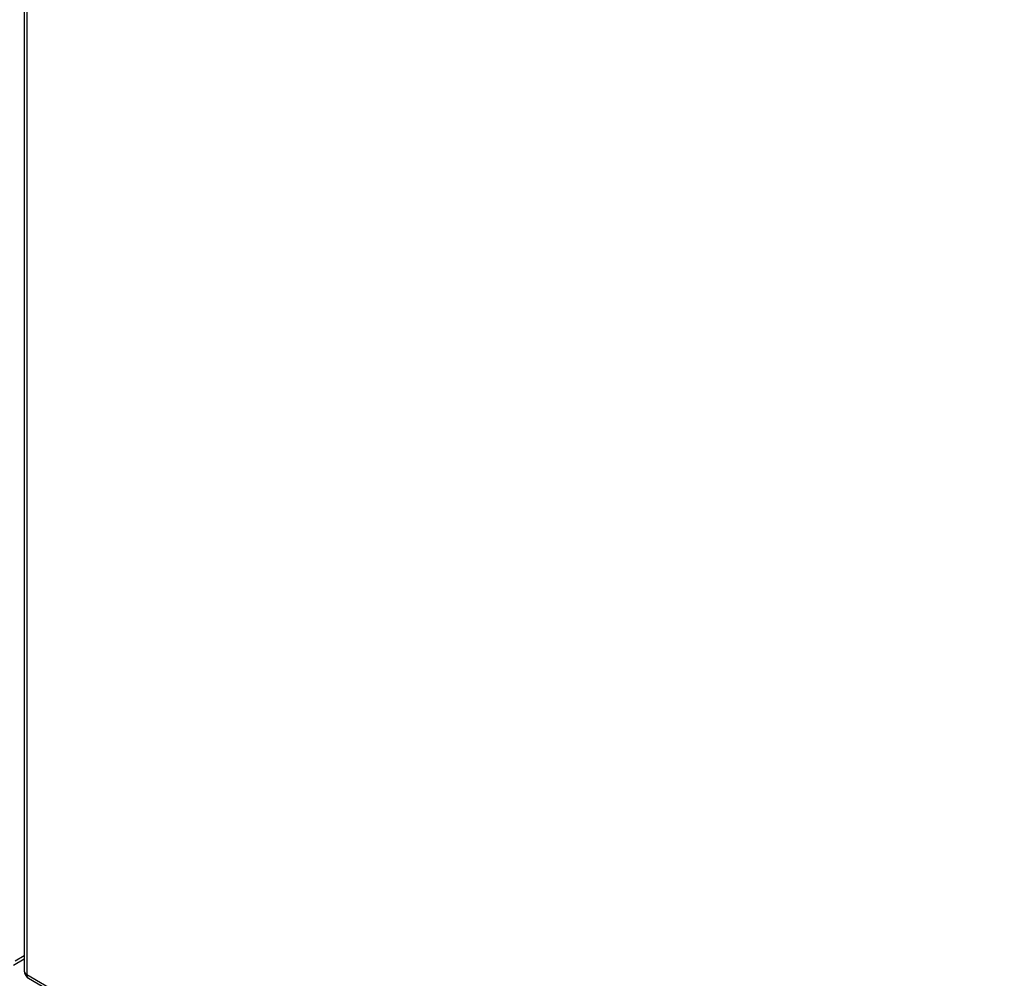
# Model space of a CAD drawing. Header units: inches. Extents: x 19 to 626, y 56 to 294.
# Tile 250 of 256: x 579 to 591, y 236 to 248. Entities that reach past the tile are written whole.
import ezdxf

# ---------------------------------------------------------------- set-up
doc = ezdxf.new("R2010")
doc.units = ezdxf.units.IN
doc.header["$MEASUREMENT"] = 0
doc.layers.add('Visible Edges(ANSI)', color=7, linetype='Continuous', lineweight=25)
doc.layers.add('Visible Tangent Edges(ANSI)', color=7, linetype='Continuous', lineweight=25)

msp = doc.modelspace()

# ---------------------------------------------------------------- linework, layer by layer
at = {"layer": 'Visible Edges(ANSI)'}
for p, q in [((579.121, 258.148), (579.121, 236.303)), ((578.99, 236.378), (579.121, 236.453)), ((579.17, 236.217), (625.56, 209.503))]:
    msp.add_line(p, q, dxfattribs=at)
msp.add_arc((579.22, 236.303), 0.099, 180, 240.064, dxfattribs=at)
at = {"layer": 'Visible Tangent Edges(ANSI)'}
for p, q in [((579.15, 258.107), (579.15, 236.262)), ((579.121, 236.487), (579.01, 236.423)), ((579.15, 236.262), (625.539, 209.548))]:
    msp.add_line(p, q, dxfattribs=at)
for major_axis, ratio, start_param, end_param in [((-0.099, 0), 0.575862, 0, 0.785398), ((-0.0494, -0.0858), 0.578093, 5.495853, 6.283185)]:
    msp.add_ellipse((579.22, 236.303), major_axis=major_axis, ratio=ratio, start_param=start_param, end_param=end_param, dxfattribs=at)

doc.saveas('drawing.dxf')
